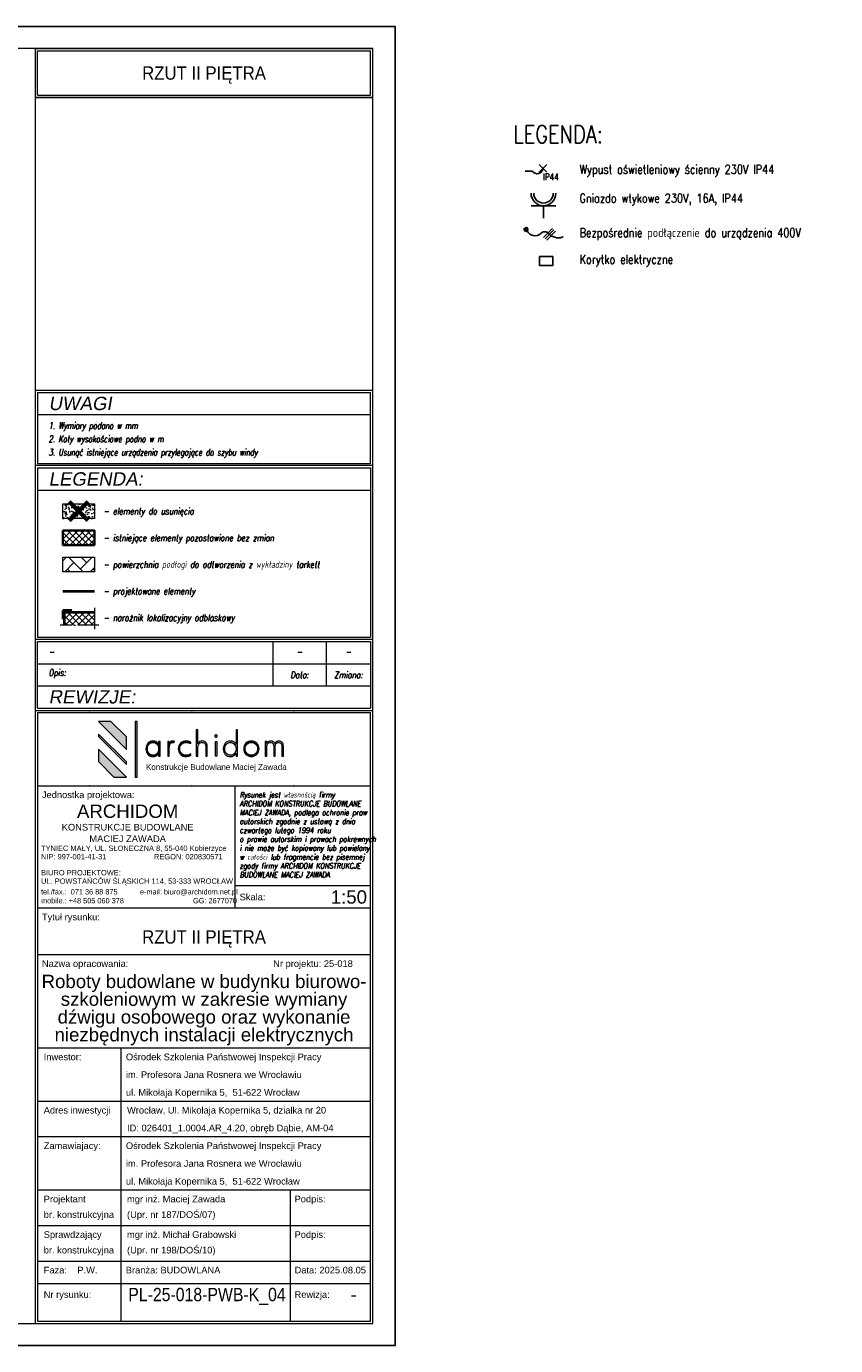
# Model space of a CAD drawing. Header units: millimetres. Extents: x 558 to 24967, y -5755 to 3551.
# Tile 36 of 36: x 24056 to 24967, y 2066 to 3551. Entities that reach past the tile are written whole.
import ezdxf
from ezdxf.enums import TextEntityAlignment as Align

# ---------------------------------------------------------------- set-up
doc = ezdxf.new("R2010")
doc.units = ezdxf.units.MM
doc.linetypes.add('ACAD_ISO04W100', pattern=[30, 24, -3, 0, -3])
doc.layers.get('0').update_dxf_attribs({"color": 252})
doc.layers.get('Defpoints').update_dxf_attribs({"color": 252})
for name, color, linetype in [('FBThlon- Gniazda wtykowe', 1, 'Continuous'), ('FBThlon- Opisy', 7, 'Continuous'), ('FBThlon- Ośw. podstawowe', 5, 'Continuous'), ('FBThlon- Trasy elek.', 84, 'Continuous'), ('FBThlon-opisy', 7, 'Continuous')]:
    doc.layers.add(name, color=color, linetype=linetype)
for name, color, linetype, lineweight in [('K_Grube', 252, 'Continuous', 35), ('K_Grube_projektowane', 252, 'Continuous', 40), ('K_Kreskowanie', 252, 'Continuous', 5), ('K_Naroznik', 252, 'Continuous', 40), ('K_Osie', 252, 'ACAD_ISO04W100', 5), ('K_Ramka', 252, 'Continuous', 18), ('K_Widokowe', 252, 'Continuous', 13), ('K_Wyburzenia', 252, 'Continuous', 5)]:
    doc.layers.add(name, color=color, linetype=linetype, lineweight=lineweight)
doc.styles.add('FBThlon - legenda', font='simplex.shx', dxfattribs={"width": 0.8})
doc.styles.add('Logo1', font='arial.ttf', dxfattribs={"height": 13})
doc.styles.add('ROMANS', font='romans.shx', dxfattribs={"width": 0.8})
doc.styles.get("Standard").update_dxf_attribs({"font": 'arial.ttf'})
doc.styles.add('Tytuł 20', font='arial.ttf', dxfattribs={"width": 0.8, "oblique": 10, "height": 6})
doc.styles.add('Zwykły 100', font='romans.shx', dxfattribs={"width": 0.8, "oblique": 10, "height": 15})
doc.styles.add('Zwykły 20', font='romans.shx', dxfattribs={"width": 0.8, "oblique": 10, "height": 3})

# ---------------------------------------------------------------- blocks, each defined once
blk = doc.blocks.new('Logo_archidom_2018_black')
h = blk.add_hatch(color=256)
h.dxf.hatch_style = 2
h.paths.add_polyline_path([(-181.7, 145), (-210, 145), (-147, 82), (-147, 110.3)])
h = blk.add_hatch(color=256)
h.dxf.hatch_style = 2
h.paths.add_polyline_path([(-123, 145), (-127, 145), (-127, 20), (-123, 20)])
h = blk.add_hatch(color=256)
h.dxf.hatch_style = 2
edge = h.paths.add_edge_path()
edge.add_spline(control_points=[(34.9, 66.8), (34.9, 66.8), (31.7, 66.8), (31.7, 66.8), (31.7, 66.8), (31.7, 87.6), (31.7, 87.6), (31.7, 91.2), (31, 93.8), (29.7, 95.5), (28.5, 97.1), (26.4, 97.9), (23.5, 97.9), (20.1, 97.9), (17.5, 96.7), (16, 94.3), (14.4, 91.9), (13.6, 88.1), (13.6, 82.9), (13.6, 82.9), (13.6, 66.8), (13.6, 66.8), (13.6, 66.8), (10.3, 66.8), (10.3, 66.8), (10.3, 66.8), (10.3, 126.5), (10.3, 126.5), (10.3, 126.5), (13.6, 126.5), (13.6, 126.5), (13.6, 126.5), (13.6, 94.6), (13.6, 94.6), (14.7, 97), (16, 98.7), (17.7, 99.6), (19.3, 100.5), (21.5, 101), (24.4, 101), (27.6, 101), (30.2, 99.9), (32.1, 97.8), (34, 95.6), (34.9, 92.7), (34.9, 88.9), (34.9, 88.9), (34.9, 66.8), (34.9, 66.8)], knot_values=[0, 0, 0, 0, 1, 1, 1, 2, 2, 2, 3, 3, 3, 4, 4, 4, 5, 5, 5, 6, 6, 6, 7, 7, 7, 8, 8, 8, 9, 9, 9, 10, 10, 10, 11, 11, 11, 12, 12, 12, 13, 13, 13, 14, 14, 14, 15, 15, 15, 16, 16, 16, 16], degree=3, periodic=1)
h = blk.add_hatch(color=256)
h.dxf.hatch_style = 2
edge = h.paths.add_edge_path()
edge.add_spline(control_points=[(103, 66.8), (103, 66.8), (99.8, 66.8), (99.8, 66.8), (99.8, 66.8), (99.8, 73.2), (99.8, 73.2), (98.3, 70.7), (96.5, 68.9), (94.4, 67.8), (92.3, 66.7), (89.8, 66.1), (86.9, 66.1), (82.3, 66.1), (78.5, 67.7), (75.6, 70.8), (72.7, 73.9), (71.2, 78), (71.2, 83.2), (71.2, 88.5), (72.6, 92.8), (75.5, 96), (78.4, 99.3), (82.1, 101), (86.7, 101), (90.2, 101), (92.9, 100.4), (94.8, 99.3), (96.7, 98.2), (98.4, 96.4), (99.8, 93.9), (99.8, 93.9), (99.8, 126.5), (99.8, 126.5), (99.8, 126.5), (103, 126.5), (103, 126.5), (103, 126.5), (103, 66.8), (103, 66.8)], knot_values=[0, 0, 0, 0, 1, 1, 1, 2, 2, 2, 3, 3, 3, 4, 4, 4, 5, 5, 5, 6, 6, 6, 7, 7, 7, 8, 8, 8, 9, 9, 9, 10, 10, 10, 11, 11, 11, 12, 12, 12, 13, 13, 13, 13], degree=3, periodic=1)
edge = h.paths.add_edge_path()
edge.add_spline(control_points=[(99.8, 83.6), (99.8, 88), (98.6, 91.5), (96.3, 94.1), (93.9, 96.6), (90.8, 97.9), (86.9, 97.9), (83.2, 97.9), (80.2, 96.6), (77.9, 93.9), (75.6, 91.2), (74.5, 87.6), (74.5, 83.2), (74.5, 78.9), (75.6, 75.5), (78, 72.9), (80.3, 70.4), (83.4, 69.1), (87.3, 69.1), (91.1, 69.1), (94.2, 70.4), (96.4, 73.1), (98.7, 75.7), (99.8, 79.2), (99.8, 83.6)], knot_values=[0, 0, 0, 0, 1, 1, 1, 2, 2, 2, 3, 3, 3, 4, 4, 4, 5, 5, 5, 6, 6, 6, 7, 7, 7, 8, 8, 8, 8], degree=3, periodic=0)
h = blk.add_hatch(color=256)
h.dxf.hatch_style = 2
h.paths.add_polyline_path([(-210, 116.8), (-210, 111.2), (-147, 48.2), (-147, 53.8)])
h = blk.add_hatch(color=256)
h.dxf.hatch_style = 2
edge = h.paths.add_edge_path()
edge.add_spline(control_points=[(-71.2, 66.8), (-71.2, 66.8), (-74.4, 66.8), (-74.4, 66.8), (-74.4, 66.8), (-74.4, 73.2), (-74.4, 73.2), (-75.9, 70.7), (-77.7, 68.9), (-79.8, 67.8), (-81.9, 66.7), (-84.4, 66.1), (-87.3, 66.1), (-92, 66.1), (-95.7, 67.7), (-98.7, 70.8), (-101.6, 73.9), (-103, 78), (-103, 83.2), (-103, 88.5), (-101.6, 92.8), (-98.7, 96), (-95.8, 99.3), (-92.1, 101), (-87.5, 101), (-84.2, 101), (-81.6, 100.4), (-79.6, 99.3), (-77.6, 98.2), (-75.8, 96.4), (-74.4, 93.9), (-74.4, 93.9), (-74.4, 100.2), (-74.4, 100.2), (-74.4, 100.2), (-71.2, 100.2), (-71.2, 100.2), (-71.2, 100.2), (-71.2, 66.8), (-71.2, 66.8)], knot_values=[0, 0, 0, 0, 1, 1, 1, 2, 2, 2, 3, 3, 3, 4, 4, 4, 5, 5, 5, 6, 6, 6, 7, 7, 7, 8, 8, 8, 9, 9, 9, 10, 10, 10, 11, 11, 11, 12, 12, 12, 13, 13, 13, 13], degree=3, periodic=1)
edge = h.paths.add_edge_path()
edge.add_spline(control_points=[(-74.4, 83.6), (-74.4, 88), (-75.6, 91.5), (-77.9, 94.1), (-80.3, 96.6), (-83.4, 97.9), (-87.3, 97.9), (-91, 97.9), (-94, 96.6), (-96.3, 93.9), (-98.6, 91.2), (-99.8, 87.6), (-99.8, 83.2), (-99.8, 78.9), (-98.6, 75.5), (-96.3, 72.9), (-93.9, 70.4), (-90.8, 69.1), (-86.9, 69.1), (-83.1, 69.1), (-80.1, 70.4), (-77.8, 73.1), (-75.6, 75.7), (-74.4, 79.2), (-74.4, 83.6)], knot_values=[0, 0, 0, 0, 1, 1, 1, 2, 2, 2, 3, 3, 3, 4, 4, 4, 5, 5, 5, 6, 6, 6, 7, 7, 7, 8, 8, 8, 8], degree=3, periodic=0)
h = blk.add_hatch(color=256)
h.dxf.hatch_style = 2
edge = h.paths.add_edge_path()
edge.add_spline(control_points=[(-39, 100.2), (-39, 100.2), (-40.1, 97.2), (-40.1, 97.2), (-40.5, 97.4), (-40.9, 97.6), (-41.4, 97.7), (-41.9, 97.9), (-42.4, 97.9), (-42.9, 97.9), (-45.6, 97.9), (-47.5, 96.6), (-48.8, 93.8), (-50.1, 91.1), (-50.7, 86.9), (-50.7, 81.3), (-50.7, 81.3), (-50.7, 66.8), (-50.7, 66.8), (-50.7, 66.8), (-53.9, 66.8), (-53.9, 66.8), (-53.9, 66.8), (-53.9, 100.2), (-53.9, 100.2), (-53.9, 100.2), (-50.7, 100.2), (-50.7, 100.2), (-50.7, 100.2), (-50.7, 94.9), (-50.7, 94.9), (-49.9, 97), (-48.9, 98.6), (-47.5, 99.5), (-46.2, 100.5), (-44.4, 101), (-42.2, 101), (-41.6, 101), (-41, 100.9), (-40.5, 100.8), (-39.9, 100.6), (-39.5, 100.5), (-39, 100.2)], knot_values=[0, 0, 0, 0, 1, 1, 1, 2, 2, 2, 3, 3, 3, 4, 4, 4, 5, 5, 5, 6, 6, 6, 7, 7, 7, 8, 8, 8, 9, 9, 9, 10, 10, 10, 11, 11, 11, 12, 12, 12, 13, 13, 13, 14, 14, 14, 14], degree=3, periodic=0)
h = blk.add_hatch(color=256)
h.dxf.hatch_style = 2
edge = h.paths.add_edge_path()
edge.add_spline(control_points=[(-1.7, 68.5), (-3.3, 67.7), (-5.1, 67.1), (-7, 66.7), (-8.8, 66.3), (-10.9, 66.1), (-13, 66.1), (-18, 66.1), (-22.1, 67.7), (-25.3, 70.9), (-28.5, 74.1), (-30.1, 78.3), (-30.1, 83.3), (-30.1, 88.6), (-28.4, 92.8), (-25.1, 96.1), (-21.8, 99.3), (-17.4, 101), (-12.1, 101), (-10.3, 101), (-8.6, 100.8), (-7, 100.4), (-5.4, 99.9), (-3.8, 99.3), (-2.3, 98.5), (-2.3, 98.5), (-2.3, 95.2), (-2.3, 95.2), (-3.8, 96.1), (-5.4, 96.8), (-7.1, 97.2), (-8.7, 97.7), (-10.4, 97.9), (-12.1, 97.9), (-16.7, 97.9), (-20.3, 96.6), (-22.9, 93.9), (-25.5, 91.2), (-26.8, 87.6), (-26.8, 83), (-26.8, 79), (-25.5, 75.6), (-22.7, 73), (-20, 70.4), (-16.5, 69.1), (-12.1, 69.1), (-10.1, 69.1), (-8.3, 69.4), (-6.6, 69.8), (-4.8, 70.3), (-3.2, 71), (-1.7, 71.9), (-1.7, 71.9), (-1.7, 68.5), (-1.7, 68.5)], knot_values=[0, 0, 0, 0, 1, 1, 1, 2, 2, 2, 3, 3, 3, 4, 4, 4, 5, 5, 5, 6, 6, 6, 7, 7, 7, 8, 8, 8, 9, 9, 9, 10, 10, 10, 11, 11, 11, 12, 12, 12, 13, 13, 13, 14, 14, 14, 15, 15, 15, 16, 16, 16, 17, 17, 17, 18, 18, 18, 18], degree=3, periodic=0)
h = blk.add_hatch(color=256)
h.dxf.hatch_style = 2
edge = h.paths.add_edge_path()
edge.add_spline(control_points=[(57.7, 112.4), (57.7, 111.6), (57.5, 110.9), (56.9, 110.3), (56.3, 109.8), (55.6, 109.5), (54.8, 109.5), (54, 109.5), (53.4, 109.8), (52.8, 110.3), (52.2, 110.9), (51.9, 111.6), (51.9, 112.4), (51.9, 113.2), (52.2, 113.9), (52.8, 114.4), (53.4, 115), (54, 115.3), (54.8, 115.3), (55.6, 115.3), (56.3, 115), (56.9, 114.4), (57.5, 113.9), (57.7, 113.2), (57.7, 112.4)], knot_values=[0, 0, 0, 0, 1, 1, 1, 2, 2, 2, 3, 3, 3, 4, 4, 4, 5, 5, 5, 6, 6, 6, 7, 7, 7, 8, 8, 8, 8], degree=3, periodic=0)
h.paths.add_polyline_path([(56.5, 66.8), (53.3, 66.8), (53.3, 100.2), (56.5, 100.2)])
h = blk.add_hatch(color=256)
h.dxf.hatch_style = 2
edge = h.paths.add_edge_path()
edge.add_spline(control_points=[(151.6, 83.7), (151.6, 78.8), (149.9, 74.6), (146.5, 71.2), (143.1, 67.8), (139, 66.1), (134.2, 66.1), (129.4, 66.1), (125.4, 67.8), (122, 71.2), (118.6, 74.6), (117, 78.8), (117, 83.7), (117, 88.5), (118.6, 92.6), (122, 96), (125.3, 99.3), (129.4, 101), (134.2, 101), (139.1, 101), (143.2, 99.3), (146.6, 96), (149.9, 92.6), (151.6, 88.5), (151.6, 83.7)], knot_values=[0, 0, 0, 0, 1, 1, 1, 2, 2, 2, 3, 3, 3, 4, 4, 4, 5, 5, 5, 6, 6, 6, 7, 7, 7, 8, 8, 8, 8], degree=3, periodic=0)
edge = h.paths.add_edge_path()
edge.add_spline(control_points=[(148.3, 83.6), (148.3, 87.6), (147, 91), (144.3, 93.8), (141.6, 96.6), (138.3, 97.9), (134.3, 97.9), (130.4, 97.9), (127, 96.6), (124.3, 93.8), (121.6, 91.1), (120.2, 87.7), (120.2, 83.6), (120.2, 79.5), (121.6, 76.1), (124.3, 73.3), (127.1, 70.5), (130.4, 69.1), (134.3, 69.1), (138.2, 69.1), (141.5, 70.5), (144.3, 73.3), (147, 76.1), (148.3, 79.5), (148.3, 83.6)], knot_values=[0, 0, 0, 0, 1, 1, 1, 2, 2, 2, 3, 3, 3, 4, 4, 4, 5, 5, 5, 6, 6, 6, 7, 7, 7, 8, 8, 8, 8], degree=3, periodic=0)
h = blk.add_hatch(color=256)
h.dxf.hatch_style = 2
edge = h.paths.add_edge_path()
edge.add_spline(control_points=[(206.4, 66.8), (206.4, 66.8), (203.1, 66.8), (203.1, 66.8), (203.1, 66.8), (203.1, 87.6), (203.1, 87.6), (203.1, 91.1), (202.6, 93.7), (201.4, 95.4), (200.3, 97.1), (198.5, 97.9), (196, 97.9), (193, 97.9), (190.9, 97), (189.7, 95.1), (188.5, 93.2), (187.9, 89.4), (187.9, 83.6), (187.9, 83.6), (187.9, 66.8), (187.9, 66.8), (187.9, 66.8), (184.7, 66.8), (184.7, 66.8), (184.7, 66.8), (184.7, 87.6), (184.7, 87.6), (184.7, 91.2), (184.1, 93.9), (183, 95.5), (182, 97.1), (180.1, 97.9), (177.6, 97.9), (174.4, 97.9), (172.2, 96.8), (170.8, 94.4), (169.4, 92.1), (168.8, 88.2), (168.8, 82.9), (168.8, 82.9), (168.8, 66.8), (168.8, 66.8), (168.8, 66.8), (165.5, 66.8), (165.5, 66.8), (165.5, 66.8), (165.5, 100.2), (165.5, 100.2), (165.5, 100.2), (168.8, 100.2), (168.8, 100.2), (168.8, 100.2), (168.8, 95.2), (168.8, 95.2), (169.5, 97.1), (170.7, 98.5), (172.2, 99.5), (173.8, 100.5), (175.8, 101), (178.2, 101), (180.2, 101), (182, 100.5), (183.6, 99.4), (185.2, 98.4), (186.3, 96.9), (187, 95), (187.8, 97), (189, 98.5), (190.5, 99.5), (192.1, 100.5), (194.1, 101), (196.6, 101), (199.5, 101), (201.9, 99.9), (203.7, 97.7), (205.5, 95.5), (206.4, 92.6), (206.4, 88.9), (206.4, 88.9), (206.4, 66.8), (206.4, 66.8)], knot_values=[0, 0, 0, 0, 1, 1, 1, 2, 2, 2, 3, 3, 3, 4, 4, 4, 5, 5, 5, 6, 6, 6, 7, 7, 7, 8, 8, 8, 9, 9, 9, 10, 10, 10, 11, 11, 11, 12, 12, 12, 13, 13, 13, 14, 14, 14, 15, 15, 15, 16, 16, 16, 17, 17, 17, 18, 18, 18, 19, 19, 19, 20, 20, 20, 21, 21, 21, 22, 22, 22, 23, 23, 23, 24, 24, 24, 25, 25, 25, 26, 26, 26, 27, 27, 27, 27], degree=3, periodic=1)
h = blk.add_hatch(color=256)
h.dxf.hatch_style = 2
h.paths.add_polyline_path([(-210, 83), (-210, 54.7), (-175.3, 20), (-147, 20)])
for p, q in [((-181.7, 145), (-210, 145)), ((-147, 82), (-210, 145)), ((-147, 110.3), (-181.7, 145)), ((-210, 116.8), (-210, 111.2)), ((-147, 53.8), (-210, 116.8)), ((-147, 48.2), (-210, 111.2)), ((-147, 82), (-147, 110.3)), ((-210, 83), (-210, 54.7)), ((-147, 20), (-210, 83)), ((-175.3, 20), (-210, 54.7)), ((-147, 48.2), (-147, 53.8)), ((-175.3, 20), (-147, 20))]:
    blk.add_line(p, q)
for points in [[(-123, 20), (-123, 145), (-127, 145), (-127, 20), (-123, 20)], [(56.5, 66.8), (53.3, 66.8), (53.3, 100.2), (56.5, 100.2), (56.5, 66.8)]]:
    blk.add_lwpolyline(points)
for points, knots in [([(34.9, 66.8), (34.9, 66.8), (31.7, 66.8), (31.7, 66.8), (31.7, 66.8), (31.7, 87.6), (31.7, 87.6), (31.7, 91.2), (31, 93.8), (29.7, 95.5), (28.5, 97.1), (26.4, 97.9), (23.5, 97.9), (20.1, 97.9), (17.5, 96.7), (16, 94.3), (14.4, 91.9), (13.6, 88.1), (13.6, 82.9), (13.6, 82.9), (13.6, 66.8), (13.6, 66.8), (13.6, 66.8), (10.3, 66.8), (10.3, 66.8), (10.3, 66.8), (10.3, 126.5), (10.3, 126.5), (10.3, 126.5), (13.6, 126.5), (13.6, 126.5), (13.6, 126.5), (13.6, 94.6), (13.6, 94.6), (14.7, 97), (16, 98.7), (17.7, 99.6), (19.3, 100.5), (21.5, 101), (24.4, 101), (27.6, 101), (30.2, 99.9), (32.1, 97.8), (34, 95.6), (34.9, 92.7), (34.9, 88.9), (34.9, 88.9), (34.9, 66.8), (34.9, 66.8)], [0, 0, 0, 0, 1, 1, 1, 2, 2, 2, 3, 3, 3, 4, 4, 4, 5, 5, 5, 6, 6, 6, 7, 7, 7, 8, 8, 8, 9, 9, 9, 10, 10, 10, 11, 11, 11, 12, 12, 12, 13, 13, 13, 14, 14, 14, 15, 15, 15, 16, 16, 16, 16]), ([(103, 66.8), (103, 66.8), (99.8, 66.8), (99.8, 66.8), (99.8, 66.8), (99.8, 73.2), (99.8, 73.2), (98.3, 70.7), (96.5, 68.9), (94.4, 67.8), (92.3, 66.7), (89.8, 66.1), (86.9, 66.1), (82.3, 66.1), (78.5, 67.7), (75.6, 70.8), (72.7, 73.9), (71.2, 78), (71.2, 83.2), (71.2, 88.5), (72.6, 92.8), (75.5, 96), (78.4, 99.3), (82.1, 101), (86.7, 101), (90.2, 101), (92.9, 100.4), (94.8, 99.3), (96.7, 98.2), (98.4, 96.4), (99.8, 93.9), (99.8, 93.9), (99.8, 126.5), (99.8, 126.5), (99.8, 126.5), (103, 126.5), (103, 126.5), (103, 126.5), (103, 66.8), (103, 66.8)], [0, 0, 0, 0, 1, 1, 1, 2, 2, 2, 3, 3, 3, 4, 4, 4, 5, 5, 5, 6, 6, 6, 7, 7, 7, 8, 8, 8, 9, 9, 9, 10, 10, 10, 11, 11, 11, 12, 12, 12, 13, 13, 13, 13]), ([(-71.2, 66.8), (-71.2, 66.8), (-74.4, 66.8), (-74.4, 66.8), (-74.4, 66.8), (-74.4, 73.2), (-74.4, 73.2), (-75.9, 70.7), (-77.7, 68.9), (-79.8, 67.8), (-81.9, 66.7), (-84.4, 66.1), (-87.3, 66.1), (-92, 66.1), (-95.7, 67.7), (-98.7, 70.8), (-101.6, 73.9), (-103, 78), (-103, 83.2), (-103, 88.5), (-101.6, 92.8), (-98.7, 96), (-95.8, 99.3), (-92.1, 101), (-87.5, 101), (-84.2, 101), (-81.6, 100.4), (-79.6, 99.3), (-77.6, 98.2), (-75.8, 96.4), (-74.4, 93.9), (-74.4, 93.9), (-74.4, 100.2), (-74.4, 100.2), (-74.4, 100.2), (-71.2, 100.2), (-71.2, 100.2), (-71.2, 100.2), (-71.2, 66.8), (-71.2, 66.8)], [0, 0, 0, 0, 1, 1, 1, 2, 2, 2, 3, 3, 3, 4, 4, 4, 5, 5, 5, 6, 6, 6, 7, 7, 7, 8, 8, 8, 9, 9, 9, 10, 10, 10, 11, 11, 11, 12, 12, 12, 13, 13, 13, 13]), ([(-74.4, 83.6), (-74.4, 88), (-75.6, 91.5), (-77.9, 94.1), (-80.3, 96.6), (-83.4, 97.9), (-87.3, 97.9), (-91, 97.9), (-94, 96.6), (-96.3, 93.9), (-98.6, 91.2), (-99.8, 87.6), (-99.8, 83.2), (-99.8, 78.9), (-98.6, 75.5), (-96.3, 72.9), (-93.9, 70.4), (-90.8, 69.1), (-86.9, 69.1), (-83.1, 69.1), (-80.1, 70.4), (-77.8, 73.1), (-75.6, 75.7), (-74.4, 79.2), (-74.4, 83.6)], [0, 0, 0, 0, 1, 1, 1, 2, 2, 2, 3, 3, 3, 4, 4, 4, 5, 5, 5, 6, 6, 6, 7, 7, 7, 8, 8, 8, 8]), ([(-39, 100.2), (-39, 100.2), (-40.1, 97.2), (-40.1, 97.2), (-40.5, 97.4), (-40.9, 97.6), (-41.4, 97.7), (-41.9, 97.9), (-42.4, 97.9), (-42.9, 97.9), (-45.6, 97.9), (-47.5, 96.6), (-48.8, 93.8), (-50.1, 91.1), (-50.7, 86.9), (-50.7, 81.3), (-50.7, 81.3), (-50.7, 66.8), (-50.7, 66.8), (-50.7, 66.8), (-53.9, 66.8), (-53.9, 66.8), (-53.9, 66.8), (-53.9, 100.2), (-53.9, 100.2), (-53.9, 100.2), (-50.7, 100.2), (-50.7, 100.2), (-50.7, 100.2), (-50.7, 94.9), (-50.7, 94.9), (-49.9, 97), (-48.9, 98.6), (-47.5, 99.5), (-46.2, 100.5), (-44.4, 101), (-42.2, 101), (-41.6, 101), (-41, 100.9), (-40.5, 100.8), (-39.9, 100.6), (-39.5, 100.5), (-39, 100.2)], [0, 0, 0, 0, 1, 1, 1, 2, 2, 2, 3, 3, 3, 4, 4, 4, 5, 5, 5, 6, 6, 6, 7, 7, 7, 8, 8, 8, 9, 9, 9, 10, 10, 10, 11, 11, 11, 12, 12, 12, 13, 13, 13, 14, 14, 14, 14]), ([(-1.7, 68.5), (-3.3, 67.7), (-5.1, 67.1), (-7, 66.7), (-8.8, 66.3), (-10.9, 66.1), (-13, 66.1), (-18, 66.1), (-22.1, 67.7), (-25.3, 70.9), (-28.5, 74.1), (-30.1, 78.3), (-30.1, 83.3), (-30.1, 88.6), (-28.4, 92.8), (-25.1, 96.1), (-21.8, 99.3), (-17.4, 101), (-12.1, 101), (-10.3, 101), (-8.6, 100.8), (-7, 100.4), (-5.4, 99.9), (-3.8, 99.3), (-2.3, 98.5), (-2.3, 98.5), (-2.3, 95.2), (-2.3, 95.2), (-3.8, 96.1), (-5.4, 96.8), (-7.1, 97.2), (-8.7, 97.7), (-10.4, 97.9), (-12.1, 97.9), (-16.7, 97.9), (-20.3, 96.6), (-22.9, 93.9), (-25.5, 91.2), (-26.8, 87.6), (-26.8, 83), (-26.8, 79), (-25.5, 75.6), (-22.7, 73), (-20, 70.4), (-16.5, 69.1), (-12.1, 69.1), (-10.1, 69.1), (-8.3, 69.4), (-6.6, 69.8), (-4.8, 70.3), (-3.2, 71), (-1.7, 71.9), (-1.7, 71.9), (-1.7, 68.5), (-1.7, 68.5)], [0, 0, 0, 0, 1, 1, 1, 2, 2, 2, 3, 3, 3, 4, 4, 4, 5, 5, 5, 6, 6, 6, 7, 7, 7, 8, 8, 8, 9, 9, 9, 10, 10, 10, 11, 11, 11, 12, 12, 12, 13, 13, 13, 14, 14, 14, 15, 15, 15, 16, 16, 16, 17, 17, 17, 18, 18, 18, 18]), ([(57.7, 112.4), (57.7, 111.6), (57.5, 110.9), (56.9, 110.3), (56.3, 109.8), (55.6, 109.5), (54.8, 109.5), (54, 109.5), (53.4, 109.8), (52.8, 110.3), (52.2, 110.9), (51.9, 111.6), (51.9, 112.4), (51.9, 113.2), (52.2, 113.9), (52.8, 114.4), (53.4, 115), (54, 115.3), (54.8, 115.3), (55.6, 115.3), (56.3, 115), (56.9, 114.4), (57.5, 113.9), (57.7, 113.2), (57.7, 112.4)], [0, 0, 0, 0, 1, 1, 1, 2, 2, 2, 3, 3, 3, 4, 4, 4, 5, 5, 5, 6, 6, 6, 7, 7, 7, 8, 8, 8, 8]), ([(99.8, 83.6), (99.8, 88), (98.6, 91.5), (96.3, 94.1), (93.9, 96.6), (90.8, 97.9), (86.9, 97.9), (83.2, 97.9), (80.2, 96.6), (77.9, 93.9), (75.6, 91.2), (74.5, 87.6), (74.5, 83.2), (74.5, 78.9), (75.6, 75.5), (78, 72.9), (80.3, 70.4), (83.4, 69.1), (87.3, 69.1), (91.1, 69.1), (94.2, 70.4), (96.4, 73.1), (98.7, 75.7), (99.8, 79.2), (99.8, 83.6)], [0, 0, 0, 0, 1, 1, 1, 2, 2, 2, 3, 3, 3, 4, 4, 4, 5, 5, 5, 6, 6, 6, 7, 7, 7, 8, 8, 8, 8]), ([(151.6, 83.7), (151.6, 78.8), (149.9, 74.6), (146.5, 71.2), (143.1, 67.8), (139, 66.1), (134.2, 66.1), (129.4, 66.1), (125.4, 67.8), (122, 71.2), (118.6, 74.6), (117, 78.8), (117, 83.7), (117, 88.5), (118.6, 92.6), (122, 96), (125.3, 99.3), (129.4, 101), (134.2, 101), (139.1, 101), (143.2, 99.3), (146.6, 96), (149.9, 92.6), (151.6, 88.5), (151.6, 83.7)], [0, 0, 0, 0, 1, 1, 1, 2, 2, 2, 3, 3, 3, 4, 4, 4, 5, 5, 5, 6, 6, 6, 7, 7, 7, 8, 8, 8, 8]), ([(148.3, 83.6), (148.3, 87.6), (147, 91), (144.3, 93.8), (141.6, 96.6), (138.3, 97.9), (134.3, 97.9), (130.4, 97.9), (127, 96.6), (124.3, 93.8), (121.6, 91.1), (120.2, 87.7), (120.2, 83.6), (120.2, 79.5), (121.6, 76.1), (124.3, 73.3), (127.1, 70.5), (130.4, 69.1), (134.3, 69.1), (138.2, 69.1), (141.5, 70.5), (144.3, 73.3), (147, 76.1), (148.3, 79.5), (148.3, 83.6)], [0, 0, 0, 0, 1, 1, 1, 2, 2, 2, 3, 3, 3, 4, 4, 4, 5, 5, 5, 6, 6, 6, 7, 7, 7, 8, 8, 8, 8]), ([(206.4, 66.8), (206.4, 66.8), (203.1, 66.8), (203.1, 66.8), (203.1, 66.8), (203.1, 87.6), (203.1, 87.6), (203.1, 91.1), (202.6, 93.7), (201.4, 95.4), (200.3, 97.1), (198.5, 97.9), (196, 97.9), (193, 97.9), (190.9, 97), (189.7, 95.1), (188.5, 93.2), (187.9, 89.4), (187.9, 83.6), (187.9, 83.6), (187.9, 66.8), (187.9, 66.8), (187.9, 66.8), (184.7, 66.8), (184.7, 66.8), (184.7, 66.8), (184.7, 87.6), (184.7, 87.6), (184.7, 91.2), (184.1, 93.9), (183, 95.5), (182, 97.1), (180.1, 97.9), (177.6, 97.9), (174.4, 97.9), (172.2, 96.8), (170.8, 94.4), (169.4, 92.1), (168.8, 88.2), (168.8, 82.9), (168.8, 82.9), (168.8, 66.8), (168.8, 66.8), (168.8, 66.8), (165.5, 66.8), (165.5, 66.8), (165.5, 66.8), (165.5, 100.2), (165.5, 100.2), (165.5, 100.2), (168.8, 100.2), (168.8, 100.2), (168.8, 100.2), (168.8, 95.2), (168.8, 95.2), (169.5, 97.1), (170.7, 98.5), (172.2, 99.5), (173.8, 100.5), (175.8, 101), (178.2, 101), (180.2, 101), (182, 100.5), (183.6, 99.4), (185.2, 98.4), (186.3, 96.9), (187, 95), (187.8, 97), (189, 98.5), (190.5, 99.5), (192.1, 100.5), (194.1, 101), (196.6, 101), (199.5, 101), (201.9, 99.9), (203.7, 97.7), (205.5, 95.5), (206.4, 92.6), (206.4, 88.9), (206.4, 88.9), (206.4, 66.8), (206.4, 66.8)], [0, 0, 0, 0, 1, 1, 1, 2, 2, 2, 3, 3, 3, 4, 4, 4, 5, 5, 5, 6, 6, 6, 7, 7, 7, 8, 8, 8, 9, 9, 9, 10, 10, 10, 11, 11, 11, 12, 12, 12, 13, 13, 13, 14, 14, 14, 15, 15, 15, 16, 16, 16, 17, 17, 17, 18, 18, 18, 19, 19, 19, 20, 20, 20, 21, 21, 21, 22, 22, 22, 23, 23, 23, 24, 24, 24, 25, 25, 25, 26, 26, 26, 27, 27, 27, 27])]:
    blk.add_open_spline(points, degree=3, knots=knots)
at = {"ltscale": 5}
for p in [(-230, 165), (0, 165), (230, 165), (-230, 0), (0, 0), (230, 0)]:
    blk.add_point(p, dxfattribs=at)
at = {"style": 'Logo1'}
blk.add_text('Konstrukcje Budowlane Maciej Zawada', height=13, dxfattribs=at).set_placement((-103, 42.5), align=Align.MIDDLE_LEFT)
blk = doc.blocks.new('*U1290')
at = {"color": 0}
for points in [[(0, 0), (16, 0)], [(31.1, 14.8), (48.8, -2.8)], [(31.1, -2.8), (48.8, 14.8)]]:
    blk.add_lwpolyline(points, dxfattribs=at)
blk.add_arc((27, 7), 13, 212.579, 355.5883, dxfattribs=at)
at = {"color": 0, "insert": (39.9, -5.8), "char_height": 15, "width": 29.578, "attachment_point": 1, "style": 'FBThlon - legenda'}
blk.add_mtext('IP44', dxfattribs=at)
blk = doc.blocks.new('THLON_Gniazdo poj. 230V IP44')
at = {"color": 0}
blk.add_line((14, 14), (-14, 14), dxfattribs=at)
blk.add_lwpolyline([(0, 14), (0, 0)], dxfattribs=at)
for radius in [14, 11]:
    blk.add_arc((0, 28), radius, 180, 0, dxfattribs=at)
blk = doc.blocks.new('THLON_Wypust 400V')
at = {"color": 0}
for p, q in [((-20.9, 5.1), (-24.1, 2.6)), ((-1.5, -6.4), (8.4, 3.5)), ((0.2, -8), (10.1, 1.9)), ((2, -9.4), (11.9, 0.5))]:
    blk.add_line(p, q, dxfattribs=at)
for points in [[(-24.1, 2.6), (-22.8, 1)], [(-22.8, 1), (-19.7, 3.5)], [(-20.9, 5.1), (-19.7, 3.5)]]:
    blk.add_lwpolyline(points, dxfattribs=at)
blk.add_lwpolyline([(-20, 0.7, 0.033994), (-17.4, -2.4, 0.084206), (-13.1, -4.5, 0.257921), (-4.4, -1.8, -0.224311), (1, -0.1, -0.11174), (4.5, -2.4, 0.110097), (8.9, -5.5, 0.163335), (17.6, -6.8, 0.077801), (20.7, -5.4)], format="xyb", dxfattribs=at)
blk.add_arc((-21.3, 2.3), 2, 218.2766, 38.2766, dxfattribs=at)

msp = doc.modelspace()

# ---------------------------------------------------------------- hatches: boundary and pattern name
at = {"layer": 'K_Kreskowanie', "ltscale": 5}
h = msp.add_hatch(dxfattribs=at)
h.set_pattern_fill('ANSI37', color=256, scale=1.6)
h.set_pattern_definition([(45, (12843.4987, -11541.7186), (-3.5921024, 3.5921024), []), (135, (12843.4987, -11541.7186), (-3.5921024, -3.5921024), [])])
h.paths.add_polyline_path([(24132.765, 2983.53), (24097.265, 2983.53), (24097.265, 2967.03), (24132.765, 2967.03)])
h = msp.add_hatch(dxfattribs=at)
h.set_pattern_fill('ANSI37', color=256, scale=1.6)
h.set_pattern_definition([(45, (12843.4987, -11633.7186), (-3.5921024, 3.5921024), []), (135, (12843.4987, -11633.7186), (-3.5921024, -3.5921024), [])])
h.paths.add_polyline_path([(24132.765, 2891.53), (24099.265, 2891.53), (24099.265, 2877.03), (24132.765, 2877.03)])
at = {"layer": 'K_Widokowe'}
h = msp.add_hatch(dxfattribs=at)
h.set_pattern_fill('AR-HBONE', color=256, scale=0.1)
h.set_pattern_definition([(45, (7047.138, 7207.577), (3e-15, 14.36841), [30.48, -10.16]), (135, (7054.322, 7214.762), (3e-15, 14.36841), [30.48, -10.16])])
h.paths.add_polyline_path([(24132.765, 2953.53), (24097.265, 2953.53), (24097.265, 2937.03), (24132.765, 2937.03)])
at = {"layer": 'K_Wyburzenia'}
h = msp.add_hatch(dxfattribs=at)
h.set_pattern_fill('AR-CONC', color=256, scale=0.05)
h.set_pattern_definition([(50, (20942.899, 5763.0955), (9.109233, -0.796954), [0.9525, -10.4775]), (355, (20942.899, 5763.0955), (-1.762171, 9.552842), [0.762, -8.38203]), (100.45144, (20943.658, 5763.029), (7.347062, 8.755888), [0.8095, -8.904512]), (46.1842, (20942.899, 5765.635), (13.553952, -2.102116), [1.42875, -15.71625]), (96.63556, (20944.029, 5765.46), (11.870207, 12.371306), [1.21425, -13.35678]), (351.18415, (20942.899, 5765.635), (11.870207, 12.371306), [1.143, -12.572987]), (21, (20944.169, 5765.0005), (7.58072, -5.11326), [0.9525, -10.4775]), (326, (20944.169, 5765.0005), (3.090101, 9.209398), [0.762, -8.382]), (71.45145, (20944.801, 5764.574), (10.670821, 4.096138), [0.8095, -8.904497]), (37.5, (20942.899, 5763.0955), (0.1544302, 4.227752), [0, -8.2804, 0, -8.509, 0, -8.41375]), (7.5, (20942.899, 5763.0955), (3.340983, 5.0090287), [0, -4.8514, 0, -8.0899, 0, -3.20675]), (327.5, (20940.067, 5763.0955), (6.7795298, -0.2864372), [0, -3.175, 0, -9.906, 0, -13.1445]), (317.5, (20938.797, 5763.0955), (7.406459, 1.2713246), [0, -4.1275, 0, -6.5786, 0, -9.3345])])
h.paths.add_polyline_path([(24132.765, 3013.53), (24097.265, 3013.53), (24097.265, 2997.03), (24132.765, 2997.03)])

# ---------------------------------------------------------------- linework, layer by layer
at = {"layer": 'Defpoints'}
msp.add_lwpolyline([(22371.174, 2065.976), (24471.174, 2065.976), (24471.174, 3550.976), (22371.174, 3550.976)], close=True, dxfattribs=at)
at = {"layer": 'FBThlon- Trasy elek.', "color": 6}
msp.add_lwpolyline([(24648.84, 3291.853), (24648.84, 3281.853), (24633.84, 3281.853), (24633.84, 3291.853)], close=True, dxfattribs=at)
at = {"layer": 'K_Grube'}
msp.add_lwpolyline([(24097.265, 2983.53), (24132.765, 2983.53), (24132.765, 2967.03), (24097.265, 2967.03)], close=True, dxfattribs=at)
at = {"layer": 'K_Grube_projektowane'}
for p, q in [((24097.265, 2915.28), (24132.765, 2915.28)), ((24099.265, 2891.53), (24132.765, 2891.53)), ((24099.265, 2877.03), (24099.265, 2891.53))]:
    msp.add_line(p, q, dxfattribs=at)
at = {"layer": 'K_Naroznik'}
for p, q in [((24107.265, 2893.53), (24097.265, 2893.53)), ((24097.265, 2893.53), (24097.265, 2883.53))]:
    msp.add_line(p, q, dxfattribs=at)
at = {"layer": 'K_Osie'}
for p, q in [((24132.765, 2896.53), (24132.765, 2872.03)), ((24137.765, 2877.03), (24094.265, 2877.03))]:
    msp.add_line(p, q, dxfattribs=at)
at = {"layer": 'K_Ramka'}
for p, q in [((24066.174, 3525.976), (24066.174, 2090.976)), ((24066.174, 3525.976), (24446.174, 3525.976)), ((24066.174, 3525.976), (24066.174, 2090.976)), ((24068.674, 3523.476), (24443.674, 3523.476)), ((24068.674, 3473.476), (24068.674, 3523.476)), ((24443.674, 3473.476), (24443.674, 3523.476)), ((24066.174, 3470.976), (24446.174, 3470.976)), ((24446.174, 3470.976), (24066.174, 3470.976)), ((24068.674, 3473.476), (24443.674, 3473.476)), ((24066.174, 3141.53), (24446.174, 3141.53)), ((24066.174, 3141.53), (24446.174, 3141.53)), ((24068.674, 3139.03), (24068.674, 3059.03)), ((24068.674, 3139.03), (24443.674, 3139.03)), ((24443.674, 3059.03), (24443.674, 3139.03)), ((24068.674, 3114.03), (24443.674, 3114.03)), ((24446.174, 3056.53), (24066.174, 3056.53)), ((24068.674, 3059.03), (24443.674, 3059.03)), ((24068.674, 3054.03), (24068.674, 2863.53)), ((24068.674, 3054.03), (24443.674, 3054.03)), ((24443.674, 3054.03), (24443.674, 2863.53)), ((24068.674, 3029.03), (24443.674, 3029.03)), ((24066.174, 2861.03), (24446.174, 2861.03)), ((24066.174, 2861.03), (24446.174, 2861.03)), ((24068.674, 2863.53), (24443.674, 2863.53)), ((24068.674, 2858.53), (24443.674, 2858.53)), ((24068.674, 2783.53), (24068.674, 2858.53)), ((24333.674, 2858.53), (24333.674, 2808.53)), ((24393.674, 2858.53), (24393.674, 2808.53)), ((24443.674, 2858.53), (24443.674, 2783.53)), ((24068.674, 2833.53), (24443.674, 2833.53)), ((24068.674, 2808.53), (24443.674, 2808.53)), ((24066.174, 2781.03), (24446.174, 2781.03)), ((24066.174, 2781.03), (24446.174, 2781.03)), ((24068.674, 2783.53), (24443.674, 2783.53)), ((24068.674, 2783.53), (24443.674, 2783.53)), ((24068.674, 2778.53), (24443.674, 2778.53)), ((24068.674, 2778.53), (24068.674, 2744.754)), ((24443.674, 2386.219), (24443.674, 2778.53)), ((24068.674, 2696.03), (24443.674, 2696.03)), ((24291.174, 2558.476), (24291.174, 2696.03)), ((24443.674, 2583.476), (24291.174, 2583.476)), ((24291.174, 2558.476), (24068.674, 2558.476)), ((24443.674, 2558.476), (24291.174, 2558.476)), ((24443.674, 2505.976), (24068.674, 2505.976)), ((24443.674, 2400.976), (24068.674, 2400.976)), ((24162.619, 2400.976), (24162.619, 2093.476)), ((24162.619, 2400.976), (24162.619, 2093.476)), ((24069.324, 2340.976), (24443.674, 2340.976)), ((24443.674, 2300.976), (24068.674, 2300.976)), ((24443.674, 2240.976), (24068.674, 2240.976)), ((24353.058, 2240.976), (24353.058, 2135.976)), ((24353.058, 2240.976), (24353.058, 2135.976)), ((24443.674, 2200.976), (24068.674, 2200.976)), ((24443.674, 2200.976), (24068.674, 2200.976)), ((24068.674, 2160.976), (24443.674, 2160.976)), ((24068.674, 2160.976), (24443.674, 2160.976)), ((24068.674, 2160.976), (24443.674, 2160.976)), ((24068.674, 2160.976), (24443.674, 2160.976)), ((24068.674, 2135.976), (24443.674, 2135.976)), ((24068.674, 2135.976), (24443.674, 2135.976)), ((24353.058, 2135.976), (24353.058, 2093.476))]:
    msp.add_line(p, q, dxfattribs=at)
msp.add_lwpolyline([(22396.174, 2090.976), (24446.174, 2090.976), (24446.174, 3525.976), (22396.174, 3525.976)], close=True, dxfattribs=at)
msp.add_lwpolyline([(24068.674, 2744.754), (24068.674, 2093.476), (24443.674, 2093.476), (24443.674, 2386.219)], dxfattribs=at)
msp.add_lwpolyline([(24068.674, 2744.754), (24068.674, 2093.476), (24443.674, 2093.476), (24443.674, 2386.219)], dxfattribs=at)
at = {"layer": 'K_Widokowe'}
msp.add_lwpolyline([(24097.265, 2953.53), (24132.765, 2953.53), (24132.765, 2937.03), (24097.265, 2937.03)], close=True, dxfattribs=at)
at = {"layer": 'K_Wyburzenia', "const_width": 5}
for points in [[(24104.409, 3015.886), (24125.622, 2994.673)], [(24125.622, 3015.886), (24104.409, 2994.673)]]:
    msp.add_lwpolyline(points, dxfattribs=at)
at = {"layer": 'K_Wyburzenia'}
msp.add_lwpolyline([(24097.265, 3013.53), (24132.765, 3013.53), (24132.765, 2997.03), (24097.265, 2997.03)], close=True, dxfattribs=at)

# ---------------------------------------------------------------- block references
at = {"layer": 'FBThlon- Gniazda wtykowe'}
for name, p in [('THLON_Gniazdo poj. 230V IP44', (24638.262, 3335.127)), ('THLON_Wypust 400V', (24639.916, 3319.918))]:
    msp.add_blockref(name, p, dxfattribs=at)
at = {"layer": 'FBThlon- Ośw. podstawowe', "xscale": 0.5, "yscale": 0.5, "zscale": 0.5, "rotation": 359.9999999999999}
msp.add_blockref('*U1290', (24617.755, 3388.11), dxfattribs=at)
at = {"layer": 'K_Ramka', "xscale": 0.5, "yscale": 0.5, "zscale": 0.5}
msp.add_blockref('Logo_archidom_2018_black', (24242.273, 2696.03), dxfattribs=at)

# ---------------------------------------------------------------- texts
at = {"layer": 'FBThlon- Opisy', "char_height": 10, "attachment_point": 1, "style": 'FBThlon - legenda'}
for s, insert, width in [('Wypust oświetleniowy ścienny 230V IP44', (24678.971, 3395.072), 302.36909), ('Gniazdo wtykowe 230V, 16A, IP44', (24678.773, 3362.572), 339.17937), ('Bezpośrednie podłączenie do urządzenia 400V', (24678.971, 3323.784), 314.09759), ('Korytko elektryczne', (24678.971, 3293.773), 302.36909)]:
    msp.add_mtext(s, dxfattribs=dict(at, insert=insert, width=width))
at = {"layer": 'FBThlon-opisy', "lineweight": -2, "style": 'ROMANS', "width": 0.8}
msp.add_text('LEGENDA:', height=20, rotation=359.999998, dxfattribs=at).set_placement((24604.389, 3419.566))
at = {"layer": 'K_Ramka', "width": 0.9}
for p in [(24256.174, 3498.476), (24256.174, 2525.976)]:
    msp.add_text('RZUT II PIĘTRA', height=15, dxfattribs=at).set_placement(p, align=Align.MIDDLE_CENTER)
at = {"layer": 'K_Ramka', "style": 'Tytuł 20', "oblique": 10}
for s, p in [('UWAGI', (24081.174, 3126.53)), ('LEGENDA:', (24081.174, 3041.53)), ('REWIZJE:', (24081.174, 2796.285))]:
    msp.add_text(s, height=15, dxfattribs=at).set_placement(p, align=Align.MIDDLE_LEFT)
at = {"layer": 'K_Ramka', "oblique": 10}
for s, height, style, width, p in [('1. Wymiary podano w mm', 7.5, 'Zwykły 20', 0.75, (24081.174, 3101.53)), ('2. Koty wysokościowe podno w m', 7.5, 'Zwykły 20', 0.75, (24081.174, 3086.53)), ('3. Usunąć istniejące urządzenia przylegające do szybu windy', 7.5, 'Zwykły 20', 0.75, (24081.174, 3071.53)), ('- elementy do usunięcia', 7.5, 'Zwykły 100', 0.8, (24142.765, 3005.28)), ('- istniejące elementy pozostawione bez zmian', 7.5, 'Zwykły 100', 0.8, (24142.765, 2975.28)), ('- powierzchnia podłogi do odtworzenia z wykładziny tarkett', 7.5, 'Zwykły 100', 0.8, (24142.765, 2945.28)), ('- projektowane elementy', 7.5, 'Zwykły 100', 0.8, (24142.765, 2915.28)), ('- narożnik lokalizacyjny odblaskowy', 7.5, 'Zwykły 100', 0.8, (24142.765, 2885.28)), ('-', 7.5, 'Zwykły 20', 0.8, (24081.174, 2847.101)), ('Opis:', 7.5, 'Zwykły 20', 0.8, (24081.174, 2823.53)), ('Rysunek jest własnością firmy', 6.25, 'Zwykły 20', 0.7, (24296.174, 2686.03)), ('ARCHIDOM KONSTRUKCJE BUDOWLANE', 6.25, 'Zwykły 20', 0.7, (24296.174, 2676.03)), ('autorskich zgodnie z ustawą z dnia', 6.25, 'Zwykły 20', 0.7, (24296.174, 2656.03)), ('MACIEJ ZAWADA, podlega ochronie praw', 6.25, 'Zwykły 20', 0.7, (24296.174, 2666.03)), ('czwartego lutego 1994 roku', 6.25, 'Zwykły 20', 0.7, (24296.174, 2646.03)), ('o prawie autorskim i prawach pokrewnych', 6.25, 'Zwykły 20', 0.7, (24296.174, 2636.03)), ('i nie może być kopiowany lub powielany', 6.25, 'Zwykły 20', 0.7, (24296.174, 2626.03)), ('w całości lub fragmencie bez pisemnej', 6.25, 'Zwykły 20', 0.7, (24296.174, 2616.03)), ('zgody firmy ARCHIDOM KONSTRUKCJE', 6.25, 'Zwykły 20', 0.7, (24296.174, 2606.03)), ('BUDOWLANE MACIEJ ZAWADA', 6.25, 'Zwykły 20', 0.7, (24296.174, 2596.03))]:
    msp.add_text(s, height=height, dxfattribs=dict(at, style=style, width=width)).set_placement(p, align=Align.MIDDLE_LEFT)
at = {"layer": 'K_Ramka', "style": 'Zwykły 20', "oblique": 10, "width": 0.8}
for s, p in [('-', (24363.674, 2847.101)), ('-', (24418.674, 2847.101)), ('Data:', (24363.674, 2821.03)), ('Zmiana:', (24418.674, 2821.03))]:
    msp.add_text(s, height=7.5, dxfattribs=at).set_placement(p, align=Align.MIDDLE_CENTER)
at = {"layer": 'K_Ramka'}
for s, p in [('Jednostka projektowa:', (24073.674, 2686.03)), ('Skala:', (24296.174, 2570.976)), ('Tytuł rysunku:', (24073.674, 2548.476)), ('Nazwa opracowania:', (24073.674, 2495.976)), ('Inwestor:', (24075.687, 2390.976)), ('Ośrodek Szkolenia Państwowej Inspekcji Pracy', (24168.206, 2390.976)), ('im. Profesora Jana Rosnera we Wrocławiu', (24168.206, 2370.976)), ('ul. Mikołaja Kopernika 5,  51-622 Wrocław', (24168.206, 2350.976)), ('Adres inwestycji', (24075.687, 2330.976)), ('Wrocław, Ul. Mikołaja Kopernika 5, działka nr 20', (24169.463, 2330.976)), ('ID: 026401_1.0004.AR_4.20, obręb Dąbie, AM-04', (24169.463, 2310.976)), ('Zamawiajacy:', (24075.687, 2290.976)), ('Ośrodek Szkolenia Państwowej Inspekcji Pracy', (24168.206, 2290.976)), ('im. Profesora Jana Rosnera we Wrocławiu', (24168.206, 2270.976)), ('ul. Mikołaja Kopernika 5,  51-622 Wrocław', (24168.206, 2250.976)), ('Projektant', (24075.687, 2230.976)), ('Projektant', (24075.687, 2230.976)), ('mgr inż. Maciej Zawada', (24169.463, 2230.976)), ('mgr inż. Maciej Zawada', (24169.463, 2230.976)), ('Podpis:', (24358.058, 2230.976)), ('Podpis:', (24358.058, 2230.976)), ('br. konstrukcyjna', (24075.687, 2213.476)), ('br. konstrukcyjna', (24075.687, 2213.476)), ('(Upr. nr 187/DOŚ/07)', (24169.463, 2213.476)), ('(Upr. nr 187/DOŚ/07)', (24169.463, 2213.476)), ('Sprawdzający', (24075.687, 2190.976)), ('Sprawdzający', (24075.687, 2190.976)), ('mgr inż. Michał Grabowski', (24169.463, 2190.976)), ('mgr inż. Michał Grabowski', (24169.463, 2190.976)), ('Podpis:', (24358.058, 2190.976)), ('Podpis:', (24358.058, 2190.976)), ('br. konstrukcyjna', (24075.687, 2173.476)), ('br. konstrukcyjna', (24075.687, 2173.476)), ('(Upr. nr 198/DOŚ/10)', (24169.463, 2173.476)), ('(Upr. nr 198/DOŚ/10)', (24169.463, 2173.476)), ('Faza:    P.W.', (24075.687, 2150.976)), ('Faza:    P.W.', (24075.687, 2150.976)), ('Branża: BUDOWLANA', (24168.054, 2150.976)), ('Branża: BUDOWLANA', (24168.054, 2150.976)), ('Data: 2025.08.05', (24358.058, 2150.976)), ('Nr rysunku:', (24075.687, 2123.476)), ('Rewizja:', (24358.058, 2123.476))]:
    msp.add_text(s, height=7.5, dxfattribs=at).set_placement(p, align=Align.MIDDLE_LEFT)
for s, height, p in [('ARCHIDOM', 15, (24170.174, 2667.53)), ('KONSTRUKCJE BUDOWLANE', 7.5, (24170.174, 2649.53)), ('MACIEJ ZAWADA', 7.5, (24170.174, 2636.53)), ('Roboty budowlane w budynku biurowo-', 15, (24256.174, 2475.976)), ('szkoleniowym w zakresie wymiany', 15, (24256.174, 2455.976)), ('dźwigu osobowego oraz wykonanie', 15, (24256.174, 2435.976)), ('niezbędnych instalacji elektrycznych', 15, (24256.174, 2415.976))]:
    msp.add_text(s, height=height, dxfattribs=at).set_placement(p, align=Align.MIDDLE_CENTER)
for s, p in [('TYNIEC MAŁY, UL. SŁONECZNA 8, 55-040 Kobierzyce', (24072.674, 2621.03)), ('NIP: 997-001-41-31                       REGON: 020830571', (24072.674, 2611.53)), ('BIURO PROJEKTOWE:', (24072.674, 2593.53)), ('UL. POWSTAŃCÓW ŚLĄSKICH 114, 53-333 WROCŁAW ', (24072.674, 2584.03))]:
    msp.add_text(s, height=6, dxfattribs=at).set_placement(p, align=Align.BOTTOM_LEFT)
at = {"layer": 'K_Ramka', "width": 0.9}
for s, p in [('tel./fax.:  071 36 88 875           e-mail: biuro@archidom.net.pl', (24072.674, 2572.03)), ('mobile.: +48 505 060 378                                  GG: 2677070', (24072.674, 2562.03))]:
    msp.add_text(s, height=6, dxfattribs=at).set_placement(p, align=Align.BOTTOM_LEFT)
at = {"layer": 'K_Ramka'}
for s, height, p in [('1:50', 15, (24439.604, 2570.976)), ('Nr projektu: 25-018', 7.5, (24423.674, 2495.976)), ('-', 15, (24428.058, 2123.476))]:
    msp.add_text(s, height=height, dxfattribs=at).set_placement(p, align=Align.MIDDLE_RIGHT)
at = {"layer": 'K_Ramka', "width": 0.85}
msp.add_text('PL-25-018-PWB-K_04', height=15, dxfattribs=at).set_placement((24348.058, 2123.476), align=Align.MIDDLE_RIGHT)

doc.saveas('drawing.dxf')
